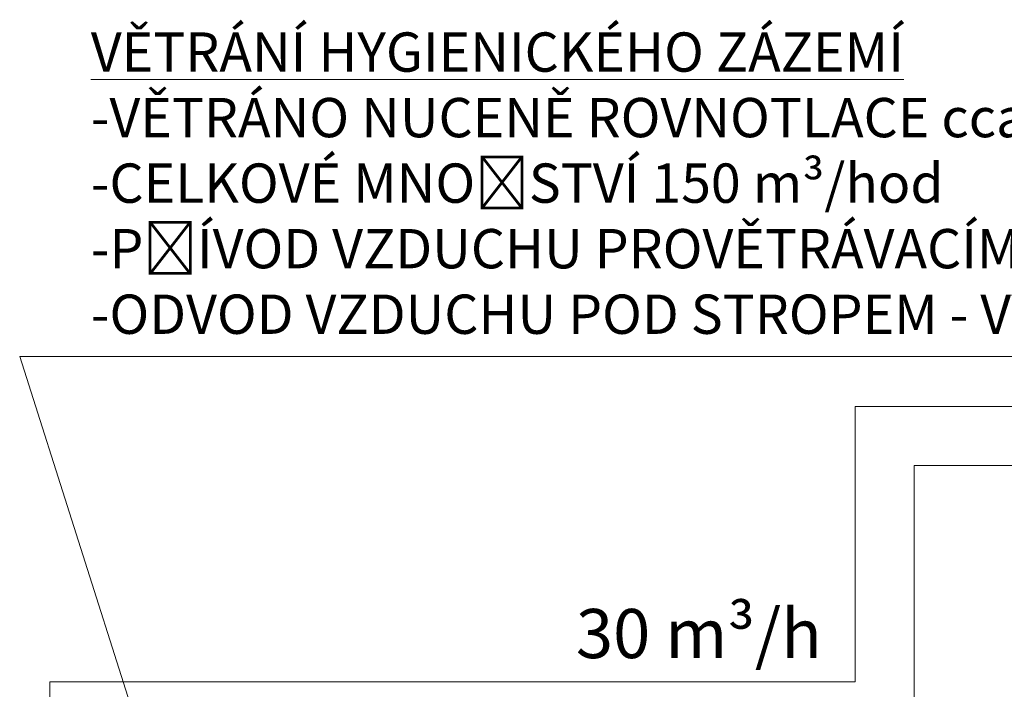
# Model space of a CAD drawing. Header units: millimetres. Extents: x 918337 to 1269480, y -257156 to -67477.
# Tile 76 of 114: x 1123183 to 1128194, y -189052 to -185646. Entities that reach past the tile are written whole.
import ezdxf

# ---------------------------------------------------------------- set-up
doc = ezdxf.new("R2010")
doc.units = ezdxf.units.MM
doc.layers.get('0').update_dxf_attribs({"color": 8, "lineweight": 9})
doc.layers.add('1VZT - LEGENDY', color=7, linetype='Continuous', lineweight=13)
doc.layers.add('LEGENDY', color=7, linetype='Continuous', lineweight=9)
doc.styles.get("Standard").update_dxf_attribs({"font": 'arial.ttf'})

# ---------------------------------------------------------------- blocks, each defined once
blk = doc.blocks.new('SDCDCSDC')
at = {"color": 8, "ltscale": 2}
for p, q in [((1167709.8, -193947.3), (1156929.8, -193947.3)), ((1156929.8, -193947.3), (1156929.8, -195347.3)), ((1158645.5, -194247.3), (1157229.8, -194247.3)), ((1157229.8, -194247.3), (1157229.8, -203027.3)), ((1156929.8, -195347.3), (1152829.8, -195347.3)), ((1152829.8, -195347.3), (1152829.8, -195597.3))]:
    blk.add_line(p, q, dxfattribs=at)

msp = doc.modelspace()

# ---------------------------------------------------------------- linework, layer by layer
at = {"layer": '1VZT - LEGENDY', "ltscale": 0.1}
for q in [(1133003.6, -187359.7), (1123797.7, -189288.6)]:
    msp.add_line((1123182.8, -187359.7), q, dxfattribs=at)

# ---------------------------------------------------------------- block references
msp.add_blockref('SDCDCSDC', (-29494.2, 6333.4))

# ---------------------------------------------------------------- texts
at = {"layer": 'LEGENDY', "lineweight": 5}
for s, width, gutter_width, heights, insert, char_height, attachment_point in [('\\A1;{\\LVĚTRÁNÍ HYGIENICKÉHO ZÁZEMÍ\\P}-VĚTRÁNO NUCENĚ ROVNOTLACE cca 15 x 1/hod\\P-CELKOVÉ MNOŽSTVÍ 150 m³/hod\\P-PŘÍVOD VZDUCHU PROVĚTRÁVACÍMI MŘÍŽKAMI  \\P-ODVOD VZDUCHU POD STROPEM - VÝUSTKY S REGULACÍ', 10573.444, 0, [2614.2], (1123544.9, -187244.3), 200, 7), ('30 m³/h', 1517.357, 12.5, [0], (1126013.9, -188643.8), 250, 1)]:
    msp.add_mtext_dynamic_manual_height_columns(s, width=width, gutter_width=gutter_width, heights=heights, dxfattribs=dict(at, insert=insert, char_height=char_height, attachment_point=attachment_point))

doc.saveas('drawing.dxf')
